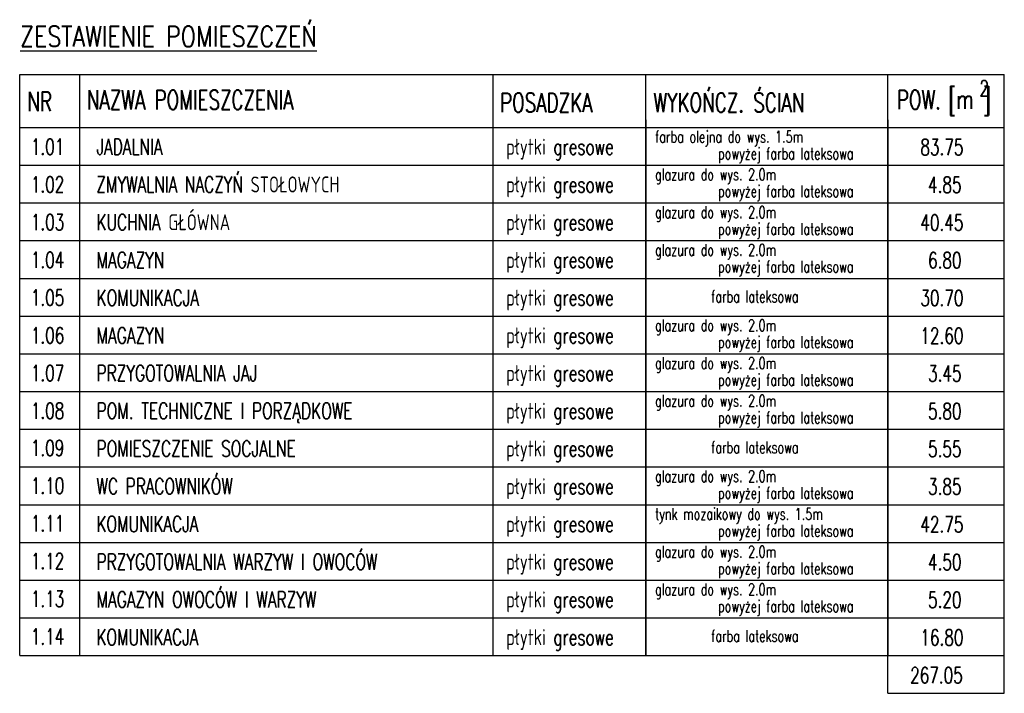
# Model space of a CAD drawing. Header units: millimetres. Extents: x 31969 to 285678, y -69766 to -1123.
# Tile 175 of 176: x 184800 to 185961, y -10169 to -9374. Entities that reach past the tile are written whole.
import ezdxf

# ---------------------------------------------------------------- set-up
doc = ezdxf.new("R2010")
doc.units = ezdxf.units.MM
doc.linetypes.add('ACAD_ISO02W100', pattern=[15, 12, -3])
for name, color, linetype in [('a-opis 1', 3, 'Continuous'), ('a-opis 2', 1, 'Continuous'), ('a-opis 3', 15, 'Continuous')]:
    doc.layers.add(name, color=color, linetype=linetype)
doc.styles.add('IREK', font='simplex.shx', dxfattribs={"width": 0.8})
doc.styles.add('RS01507', font='romans.shx', dxfattribs={"width": 0.7, "height": 0.15})

msp = doc.modelspace()

# ---------------------------------------------------------------- linework, layer by layer
at = {"layer": 'a-opis 2'}
for p, q in [((184799.69, -9545.92), (185960.89, -9545.92)), ((184799.69, -9590.39), (185960.89, -9590.39)), ((184799.69, -9634.86), (185960.89, -9634.86)), ((184799.69, -9634.86), (185960.89, -9634.86)), ((184799.69, -9679.34), (185960.89, -9679.34)), ((184799.69, -9679.34), (185960.89, -9679.34)), ((184799.69, -9679.34), (185960.89, -9679.34)), ((184799.69, -9723.81), (185960.89, -9723.81)), ((184799.69, -9768.28), (185960.89, -9768.28)), ((184799.69, -9812.75), (185960.89, -9812.75)), ((184799.69, -9857.23), (185960.89, -9857.23)), ((184799.69, -9857.23), (185960.89, -9857.23)), ((184799.69, -9901.7), (185960.89, -9901.7)), ((184799.69, -9901.7), (185960.89, -9901.7)), ((184799.69, -9901.7), (185960.89, -9901.7)), ((184799.69, -9946.17), (185960.89, -9946.17)), ((184799.69, -9990.64), (185960.89, -9990.64)), ((184799.69, -10035.11), (185960.89, -10035.11)), ((184799.69, -10079.59), (185960.89, -10079.59))]:
    msp.add_line(p, q, dxfattribs=at)
at = {"layer": 'a-opis 3', "ltscale": 40}
for p, q in [((184799.69, -9439.02), (185960.89, -9439.02)), ((184799.69, -10124.06), (184799.69, -9439.02)), ((184870.09, -9439.02), (184870.09, -9492.47)), ((185357.51, -9439.02), (185357.51, -9492.47)), ((185538.32, -10124.06), (185538.32, -9439.02)), ((185538.32, -10124.06), (185538.32, -9439.02)), ((185538.32, -10124.06), (185538.32, -9439.02)), ((185823.59, -9439.02), (185960.89, -9439.02)), ((185823.59, -10124.06), (185823.59, -9439.02)), ((185823.59, -10124.06), (185823.59, -9439.02)), ((185823.59, -10168.53), (185823.59, -9439.02)), ((185960.89, -10168.53), (185960.89, -9439.02)), ((184870.09, -9492.47), (184870.09, -10124.06)), ((185357.51, -9492.47), (185357.51, -10124.06)), ((185538.32, -9492.47), (185538.32, -10124.06)), ((185538.32, -9492.47), (185538.32, -10124.06)), ((185823.59, -9492.47), (185823.59, -10124.06)), ((185823.59, -9492.47), (185823.59, -10124.06)), ((184799.69, -9501.45), (185960.89, -9501.45)), ((184799.69, -9501.45), (185960.89, -9501.45)), ((184799.69, -10124.06), (185960.89, -10124.06)), ((185823.59, -10168.53), (185960.89, -10168.53))]:
    msp.add_line(p, q, dxfattribs=at)

# ---------------------------------------------------------------- texts
at = {"layer": 'a-opis 1', "ltscale": 40, "style": 'RS01507', "width": 0.7}
for s, height, p in [('2', 18.81, (185931.55, -9464.73)), ('NR', 22.576, (184808.72, -9482.09)), ('NAZWA POMIESZCZENIA', 22.5756, (184878.74, -9480.21)), ('POSADZKA', 22.576, (185366.17, -9483.47)), ('WYKOŃCZ. ŚCIAN', 22.5756, (185546.97, -9483.47)), ('POW.', 22.576, (185834.03, -9480.07)), ('[m ]', 22.576, (185894.82, -9479.66)), ('farba olejna do wys. 1.5m', 13.7996, (185548.98, -9519.27)), ('1.01', 18.813, (184812.82, -9533.61)), ('JADALNIA', 18.813, (184890.27, -9533.61)), ('płytki gresowe', 18.813, (185373.48, -9533.61)), ('83.75', 18.813, (185861.92, -9534.04)), ('powyżej farba lateksowa', 13.7996, (185623.27, -9539.08)), ('ZMYWALNIA NACZYŃ STOŁOWYCH', 18.813, (184890.29, -9578.08)), ('płytki gresowe', 18.813, (185373.48, -9578.08)), ('glazura do wys. 2.0m', 13.7996, (185548.98, -9563.74)), ('1.02', 18.813, (184812.82, -9578.08)), ('powyżej farba lateksowa', 13.7996, (185623.27, -9583.55)), (' 4.85', 18.813, (185861.92, -9578.51)), ('KUCHNIA GŁÓWNA', 18.813, (184890.27, -9622.55)), ('płytki gresowe', 18.813, (185373.48, -9622.55)), ('glazura do wys. 2.0m', 13.7996, (185548.98, -9608.21)), ('1.03', 18.813, (184812.82, -9622.55)), ('powyżej farba lateksowa', 13.7996, (185623.27, -9628.02)), ('40.45', 18.813, (185861.92, -9622.98)), ('glazura do wys. 2.0m', 13.7996, (185548.98, -9652.68)), ('1.04', 18.813, (184812.82, -9667.02)), ('MAGAZYN', 18.913, (184890.38, -9667.19)), ('płytki gresowe', 18.813, (185373.48, -9667.02)), (' 6.80', 18.813, (185861.92, -9667.45)), ('powyżej farba lateksowa', 13.7996, (185623.27, -9672.5)), ('1.05', 18.813, (184812.82, -9711.49)), ('KOMUNIKACJA', 18.9125, (184890.38, -9711.67)), ('płytki gresowe', 18.813, (185373.48, -9711.49)), ('farba lateksowa', 13.7996, (185615.13, -9707.62)), ('30.70', 18.813, (185861.92, -9711.93)), ('glazura do wys. 2.0m', 13.7996, (185548.98, -9741.63)), ('1.06', 18.813, (184812.82, -9755.97)), ('MAGAZYN', 18.913, (184890.38, -9756.14)), ('płytki gresowe', 18.813, (185373.48, -9755.97)), ('12.60', 18.813, (185861.92, -9756.4)), ('powyżej farba lateksowa', 13.7996, (185623.27, -9761.44)), ('glazura do wys. 2.0m', 13.7996, (185548.98, -9786.1)), ('1.07', 18.813, (184812.82, -9800.44)), ('PRZYGOTOWALNIA JAJ', 18.9125, (184890.38, -9800.61)), ('płytki gresowe', 18.813, (185373.48, -9800.44)), (' 3.45', 18.813, (185861.92, -9800.87)), ('powyżej farba lateksowa', 13.7996, (185623.27, -9805.91)), ('POM. TECHNICZNE I PORZĄDKOWE', 18.9125, (184890.38, -9845.08)), ('płytki gresowe', 18.813, (185373.48, -9844.91)), ('glazura do wys. 2.0m', 13.7996, (185548.98, -9830.57)), ('1.08', 18.813, (184812.82, -9844.91)), ('powyżej farba lateksowa', 13.7996, (185623.27, -9850.38)), (' 5.80', 18.813, (185861.92, -9845.34)), ('1.09', 18.813, (184812.82, -9888.76)), ('płytki gresowe', 18.813, (185373.48, -9889.38)), ('POMIESZCZENIE SOCJALNE', 18.9125, (184890.38, -9889.55)), ('farba lateksowa', 13.7996, (185615.13, -9885.51)), (' 5.55', 18.813, (185861.92, -9889.81)), ('glazura do wys. 2.0m', 13.7996, (185548.98, -9919.52)), ('1.10', 18.813, (184812.82, -9933.23)), ('WC PRACOWNIKÓW', 18.813, (184890.29, -9933.86)), ('płytki gresowe', 18.813, (185373.48, -9933.86)), (' 3.85', 18.813, (185861.92, -9934.29)), ('powyżej farba lateksowa', 13.7996, (185623.27, -9939.33)), ('tynk mozaikowy do wys. 1.5m', 13.7996, (185548.98, -9963.99)), ('1.11', 18.813, (184812.82, -9977.7)), ('KOMUNIKACJA', 18.813, (184890.29, -9978.33)), ('płytki gresowe', 18.813, (185373.48, -9978.33)), ('42.75', 18.813, (185861.92, -9978.76)), ('powyżej farba lateksowa', 13.7996, (185623.27, -9983.8)), ('glazura do wys. 2.0m', 13.7996, (185548.98, -10008.46)), ('1.12', 18.813, (184812.82, -10022.17)), ('PRZYGOTOWALNIA WARZYW I OWOCÓW ', 18.9125, (184890.38, -10022.97)), ('płytki gresowe', 18.813, (185373.48, -10022.8)), (' 4.50', 18.813, (185861.92, -10023.23)), ('powyżej farba lateksowa', 13.7996, (185623.27, -10028.27)), ('MAGAZYN OWOCÓW I WARZYW', 18.9125, (184890.38, -10067.44)), ('glazura do wys. 2.0m', 13.7996, (185548.98, -10052.93)), ('1.13', 18.813, (184812.82, -10066.65)), ('płytki gresowe', 18.813, (185373.48, -10067.27)), (' 5.20', 18.813, (185861.92, -10067.7)), ('powyżej farba lateksowa', 13.7996, (185623.27, -10072.74)), ('płytki gresowe', 18.813, (185373.48, -10111.74)), ('1.14', 18.813, (184812.82, -10111.12)), ('KOMUNIKACJA', 18.813, (184890.29, -10111.74)), ('farba lateksowa', 13.7996, (185615.13, -10107.87)), ('16.80', 18.813, (185861.92, -10112.18))]:
    msp.add_text(s, height=height, dxfattribs=at).set_placement(p)
at = {"layer": 'a-opis 2', "style": 'RS01507', "width": 0.7}
msp.add_text('267.05', height=18.813, dxfattribs=at).set_placement((185849.87, -10156.65))
at = {"layer": 'a-opis 2', "linetype": 'ACAD_ISO02W100', "ltscale": 0.5, "insert": (184800.17, -9382.17), "char_height": 24.007, "width": 463.1317, "attachment_point": 1, "style": 'IREK'}
msp.add_mtext('{\\LZESTAWIENIE POMIESZCZEŃ}', dxfattribs=at)

doc.saveas('drawing.dxf')
